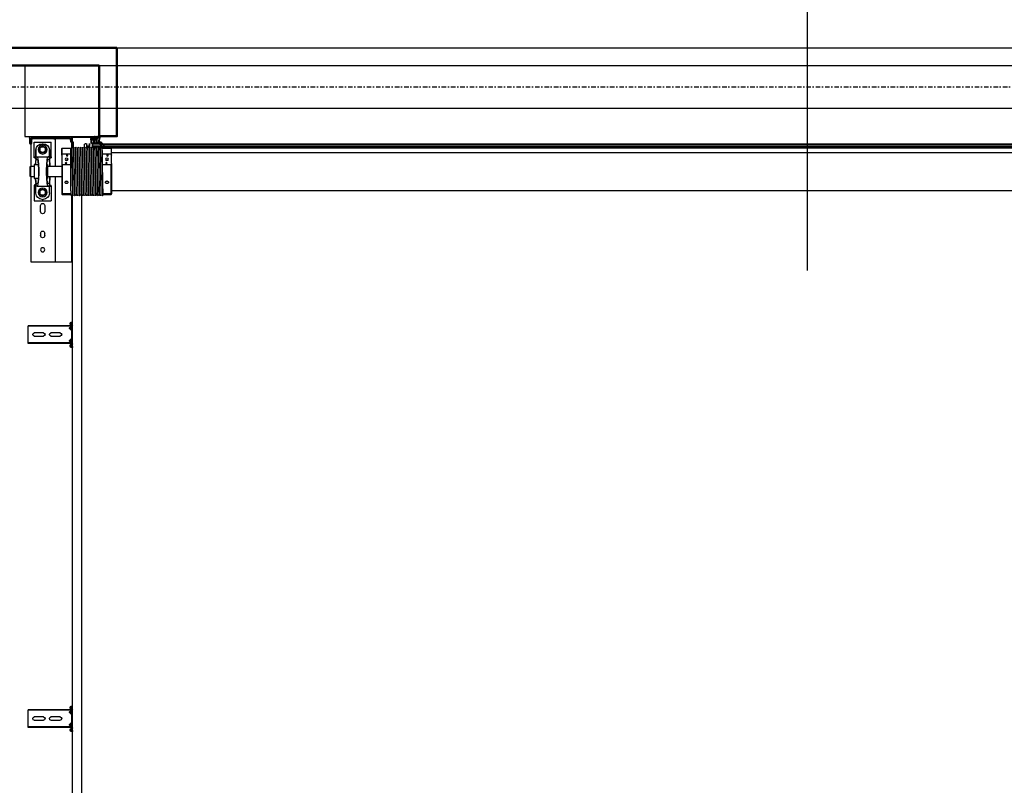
# Model space of a CAD drawing. Header units: centimetres. Extents: x 0 to 55409, y -2708 to 14680.
# Tile 161 of 215: x 50100 to 50378, y 5573 to 5790. Entities that reach past the tile are written whole.
import ezdxf

# ---------------------------------------------------------------- set-up
doc = ezdxf.new("R2010")
doc.units = ezdxf.units.CM
doc.header["$LTSCALE"] = 0.01
doc.linetypes.add('DASHDOT2', pattern=[12.7, 6.35, -3.175, 0, -3.175])
for name, color, linetype in [('A-Grid', 191, 'DASHDOT2'), ('A-konstrukcja', 7, 'Continuous'), ('CKDRZWI_OS', 1, 'Continuous'), ('CKOPIS_WIDOK', 3, 'Continuous'), ('CKWYMIAR', 3, 'Continuous')]:
    doc.layers.add(name, color=color, linetype=linetype)
doc.layers.add('CKPOM_POWIERZ', color=1, linetype='Continuous', plot=False)
doc.layers.add('CKSCIANY_PRZEKR', color=6, linetype='Continuous', lineweight=50)
doc.styles.get("Standard").update_dxf_attribs({"font": 'ic-simplex.shx', "width": 0.8})
doc.dimstyles.new('Kopia2 CADKON cm', dxfattribs={"dimscale": 5, "dimtxt": 3, "dimasz": 2.5, "dimexe": 1.8, "dimexo": 5, "dimgap": 0.6, "dimtad": 1, "dimrnd": 0.5, "dimtxsty": 'Standard', "dimblk1": 'OBLIQUE', "dimblk2": 'OBLIQUE', "dimsah": 1, "dimcen": 2.5, "dimadec": 1, "dimazin": 2, "dimtfac": 1, "dimtix": 1, "dimtmove": 2, "dimatfit": 3, "dimldrblk": 'OPEN30', "dimfxl": 2, "dimfxlon": 1, "dimtfill": 1, "dimtolj": 1, "dimarcsym": 0})

# ---------------------------------------------------------------- blocks, each defined once
blk = doc.blocks.new('A$7E8814A102C37C')
at = {"layer": 'A-Grid', "ltscale": 20}
blk.add_line((-367, -417), (3350, -417), dxfattribs=at)
at = {"layer": 'CKOPIS_WIDOK'}
for points in [[(-11, -406), (1511, -406), (1511, -1678), (-11, -1678)], [(-6, -411), (1506, -411), (1506, -1673), (-6, -1673)]]:
    blk.add_lwpolyline(points, close=True, dxfattribs=at)
blk = doc.blocks.new('A$7E8814B27261F1')
at = {"color": 7, "linetype": 'Continuous'}
for p, q in [((0, 4375), (0, 4585)), ((0, 4585), (200, 4585)), ((200, 4585), (200, 4567)), ((200, 4567), (200, 4457)), ((204, 4567), (204, 4457)), ((204, 4567), (205, 4566.5)), ((204, 4563), (207, 4563)), ((207, 4563), (204, 4563)), ((205, 4572), (215, 4572)), ((205, 4568), (215, 4568)), ((220, 4564.6), (205, 4564.6)), ((207, 4564.6), (207, 4563)), ((207, 4503), (207, 4563)), ((215, 4572), (220, 4572)), ((220, 4568), (215, 4568)), ((216.5, 4558.5), (216.5, 4510.5)), ((257.9, 4558.5), (216.5, 4558.5)), ((220, 4572), (220, 4568)), ((223, 4568), (220, 4571)), ((220, 4568), (220, 4564.6)), ((220, 4568), (223, 4568)), ((221.7, 4568), (284, 4568)), ((257.9, 4558.5), (257.9, 4553.5)), ((260.5, 4558.5), (257.9, 4558.5)), ((260.5, 4553.5), (260.5, 4558.5)), ((279, 4558.5), (319, 4558.5)), ((279, 4558.5), (279, 4546.8)), ((285.5, 4570), (284, 4568.5)), ((284, 4568.5), (314, 4568.5)), ((284, 4568.5), (284, 4558.5)), ((312.5, 4570), (285.5, 4570)), ((314, 4568.5), (312.5, 4570)), ((314, 4558.5), (314, 4568.5)), ((314, 4568), (554, 4568)), ((319, 4546.8), (319, 4558.5)), ((337.5, 4553.5), (337.5, 4558.5)), ((337.5, 4558.5), (340.1, 4558.5)), ((340.1, 4558.5), (381.5, 4558.5)), ((340.1, 4558.5), (340.1, 4553.5)), ((381.5, 4558.5), (381.5, 4510.5)), ((554, 4568), (554, 4563)), ((554, 4563), (554, 4503)), ((735.3, 4575), (734.2, 4575)), ((734.2, 4463.5), (734.2, 4575)), ((735.3, 4463.5), (735.3, 4575)), ((740.4, 4575), (735.3, 4575)), ((742.2, 4575), (740.4, 4575)), ((747.8, 4575), (742.2, 4575)), ((749.7, 4575), (747.8, 4575)), ((768.6, 4575), (749.7, 4575)), ((754.6, 4532), (754.6, 4558)), ((763.6, 4558), (763.6, 4532)), ((770.5, 4575), (768.6, 4575)), ((776.1, 4575), (770.5, 4575)), ((777.8, 4575), (776.1, 4575)), ((782.9, 4575), (777.8, 4575)), ((784.1, 4575), (782.9, 4575)), ((782.9, 4463.5), (782.9, 4575)), ((784.1, 4463.5), (784.1, 4575)), ((1819.4, 4575), (1818.3, 4575)), ((1818.3, 4463.5), (1818.3, 4575)), ((1819.4, 4463.5), (1819.4, 4575)), ((1824.5, 4575), (1819.4, 4575)), ((1826.2, 4575), (1824.5, 4575)), ((1831.8, 4575), (1826.2, 4575)), ((1833.7, 4575), (1831.8, 4575)), ((1852.7, 4575), (1833.7, 4575)), ((1838.7, 4532), (1838.7, 4558)), ((1847.7, 4558), (1847.7, 4532)), ((1854.6, 4575), (1852.7, 4575)), ((1860.2, 4575), (1854.6, 4575)), ((1861.9, 4575), (1860.2, 4575)), ((1867, 4575), (1861.9, 4575)), ((1868.2, 4575), (1867, 4575)), ((1867, 4463.5), (1867, 4575)), ((1868.2, 4463.5), (1868.2, 4575)), ((220.5, 4535.5), (220.5, 4533.5)), ((227.8, 4534.5), (230.1, 4538.5)), ((230.1, 4530.5), (227.8, 4534.5)), ((230.1, 4538.5), (232.4, 4542.5)), ((232.4, 4526.5), (230.1, 4530.5)), ((232.4, 4542.5), (237, 4542.5)), ((237, 4542.5), (241.6, 4542.5)), ((237.5, 4553.5), (257.9, 4553.5)), ((257.9, 4553.5), (238.5, 4553.5)), ((241.6, 4542.5), (243.9, 4538.5)), ((243.9, 4530.5), (241.6, 4526.5)), ((243.9, 4538.5), (246.2, 4534.5)), ((246.2, 4534.5), (243.9, 4530.5)), ((257.9, 4553.5), (257.9, 4550.4)), ((260.5, 4553.5), (257.9, 4553.5)), ((257.9, 4550.4), (257.9, 4518.6)), ((260.5, 4553.6), (268, 4553.6)), ((330, 4553.6), (337.5, 4553.6)), ((340.1, 4553.5), (337.5, 4553.5)), ((340.1, 4550.4), (340.1, 4553.5)), ((360.5, 4553.5), (340.1, 4553.5)), ((359.5, 4553.5), (340.1, 4553.5)), ((340.1, 4550.4), (340.1, 4518.6)), ((348.8, 4534.5), (351.1, 4538.5)), ((351.1, 4530.5), (348.8, 4534.5)), ((351.1, 4538.5), (353.4, 4542.5)), ((353.4, 4526.5), (351.1, 4530.5)), ((353.4, 4542.5), (358, 4542.5)), ((358, 4542.5), (362.6, 4542.5)), ((362.6, 4542.5), (364.9, 4538.5)), ((364.9, 4530.5), (362.6, 4526.5)), ((364.9, 4538.5), (367.2, 4534.5)), ((367.2, 4534.5), (364.9, 4530.5)), ((377.5, 4535.5), (377.5, 4533.5)), ((412, 4540.5), (395, 4540.5)), ((473, 4540.5), (480, 4540.5)), ((204, 4503), (207, 4503)), ((207, 4503), (204, 4503)), ((207, 4503), (207, 4498)), ((257.9, 4510.5), (216.5, 4510.5)), ((237, 4526.5), (232.4, 4526.5)), ((241.6, 4526.5), (237, 4526.5)), ((237.5, 4515.5), (257.9, 4515.5)), ((257.9, 4515.5), (238.5, 4515.5)), ((257.9, 4515.5), (257.9, 4518.6)), ((257.9, 4515.5), (257.9, 4510.5)), ((260.5, 4515.5), (257.9, 4515.5)), ((257.9, 4510.5), (260.5, 4510.5)), ((260.5, 4515.5), (260.5, 4510.5)), ((260.5, 4515.4), (268, 4515.4)), ((279, 4522.2), (279, 4520.4)), ((279, 4520.4), (319, 4520.4)), ((284, 4520.4), (284, 4480)), ((314, 4480), (314, 4520.4)), ((319, 4520.4), (319, 4522.2)), ((330, 4515.4), (337.5, 4515.4)), ((337.5, 4515.5), (337.5, 4510.5)), ((340.1, 4515.5), (337.5, 4515.5)), ((340.1, 4510.5), (337.5, 4510.5)), ((340.1, 4518.6), (340.1, 4515.5)), ((340.1, 4515.5), (340.1, 4510.5)), ((359.5, 4515.5), (340.1, 4515.5)), ((360.5, 4515.5), (340.1, 4515.5)), ((340.1, 4510.5), (381.5, 4510.5)), ((358, 4526.5), (353.4, 4526.5)), ((362.6, 4526.5), (358, 4526.5)), ((395, 4528.5), (412, 4528.5)), ((480, 4528.5), (473, 4528.5)), ((554, 4503), (554, 4498)), ((754.6, 4485), (754.6, 4511)), ((763.6, 4511), (763.6, 4485)), ((1838.7, 4485), (1838.7, 4511)), ((1847.7, 4511), (1847.7, 4485)), ((204, 4495), (207, 4498)), ((207, 4498), (204, 4495)), ((206, 4497), (207, 4497)), ((284, 4498), (207, 4498)), ((207, 4457), (207, 4497)), ((233.5, 4480), (232.7, 4479.3)), ((250, 4479.3), (232.7, 4479.3)), ((232.7, 4479.3), (232.7, 4469.8)), ((252.7, 4480), (233.5, 4480)), ((250, 4455), (250, 4479.3)), ((252.7, 4480), (276.2, 4480)), ((276.2, 4480), (362.3, 4480)), ((278.9, 4479.3), (278.9, 4455)), ((278.9, 4479.3), (362.1, 4479.3)), ((554, 4498), (314, 4498)), ((362.1, 4455), (362.1, 4479.3)), ((362.3, 4480), (363.6, 4480)), ((363.7, 4479.3), (363.7, 4455)), ((554, 4497), (554, 4498)), ((554, 4497), (554, 4457)), ((200, 4457), (200, 4449)), ((200, 4449), (200, 4400.3)), ((202, 4449), (202, 4400.3)), ((203, 4452), (203, 4452.4)), ((204, 4452), (203, 4452)), ((232.1, 4450), (203, 4450)), ((207, 4457), (204, 4457)), ((204, 4452), (204, 4452.1)), ((210, 4456), (205, 4456)), ((210, 4452), (205, 4452)), ((210, 4456), (215, 4456)), ((215, 4452), (210, 4452)), ((215, 4456), (215, 4452)), ((245, 4452), (215, 4452)), ((215.3, 4450), (215.3, 4448.5)), ((215.7, 4448.5), (215.3, 4448.5)), ((215.3, 4448.5), (215.8, 4448)), ((215.7, 4450), (215.7, 4448.5)), ((232.7, 4448.5), (215.7, 4448.5)), ((215.7, 4448.5), (216.2, 4448)), ((215.8, 4448), (216.2, 4448)), ((216.2, 4448), (232.2, 4448)), ((231, 4452.7), (231, 4452.3)), ((231, 4447.7), (231, 4447.3)), ((353.9, 4455), (232.5, 4455)), ((232.7, 4464.1), (232.7, 4455)), ((353.9, 4455), (367, 4455)), ((554, 4452), (365.8, 4452)), ((367, 4454.8), (367, 4455)), ((367, 4449.8), (367, 4450.2)), ((636.7, 4450), (367, 4450)), ((554, 4457), (554, 4452)), ((711.3, 4450), (636.7, 4450)), ((4186.6, 4450), (711.3, 4450)), ((724.2, 4453.9), (723.7, 4450.5)), ((725.7, 4450.3), (723.7, 4450.5)), ((726.1, 4453.6), (725.7, 4450.3)), ((726.4, 4450.3), (725.7, 4450.3)), ((726.9, 4453.6), (726.4, 4450.3)), ((729.3, 4456.5), (727.1, 4456.5)), ((729.3, 4454.5), (727.1, 4454.5)), ((730, 4456.5), (729.3, 4456.5)), ((730.4, 4452.6), (730.3, 4453.6)), ((732.4, 4452.9), (732.3, 4453.9)), ((733.1, 4452.9), (733, 4453.9)), ((749.7, 4452), (733.4, 4452)), ((785.7, 4450), (733.4, 4450)), ((734.2, 4453.4), (734.2, 4463.5)), ((735.3, 4452.5), (734.2, 4453.4)), ((735.3, 4452.5), (735.3, 4463.5)), ((740.4, 4458.3), (735.3, 4452.5)), ((745.9, 4454), (737.9, 4454)), ((737.9, 4454), (737.9, 4452)), ((747.8, 4452.8), (742.2, 4458.4)), ((746.3, 4454), (745.9, 4454)), ((745.9, 4452), (745.9, 4454)), ((746.3, 4452), (746.3, 4454)), ((752, 4452), (749.7, 4452)), ((766.3, 4452), (752, 4452)), ((768.6, 4452), (766.3, 4452)), ((785.7, 4452), (768.6, 4452)), ((776.1, 4458.4), (770.5, 4452.8)), ((781.4, 4454), (773.4, 4454)), ((773.4, 4454), (773.4, 4452)), ((782.9, 4452.5), (777.8, 4458.3)), ((781.6, 4454), (781.4, 4454)), ((781.4, 4452), (781.4, 4454)), ((781.8, 4452), (781.8, 4453.8)), ((782.9, 4452.5), (782.9, 4463.5)), ((784.1, 4453.4), (782.9, 4452.5)), ((784.1, 4453.4), (784.1, 4463.5)), ((786.4, 4450), (785.7, 4450)), ((786.8, 4453.9), (786.6, 4452.9)), ((788.7, 4453.6), (788.6, 4452.6)), ((789.5, 4453.6), (789.3, 4452.6)), ((791.9, 4456.5), (789.7, 4456.5)), ((791.9, 4454.5), (789.7, 4454.5)), ((792.6, 4456.5), (791.9, 4456.5)), ((793.3, 4450.3), (792.9, 4453.6)), ((793.3, 4450.3), (795.3, 4450.5)), ((794.1, 4450.3), (793.3, 4450.3)), ((794.1, 4450.3), (796, 4450.5)), ((795.3, 4450.5), (794.9, 4453.9)), ((796, 4450.5), (795.3, 4450.5)), ((796, 4450.5), (795.6, 4453.9)), ((1808.2, 4453.9), (1807.8, 4450.5)), ((1809.8, 4450.3), (1807.8, 4450.5)), ((1810.2, 4453.6), (1809.8, 4450.3)), ((1810.5, 4450.3), (1809.8, 4450.3)), ((1810.9, 4453.6), (1810.5, 4450.3)), ((1813.4, 4456.5), (1811.2, 4456.5)), ((1813.4, 4454.5), (1811.2, 4454.5)), ((1814.1, 4456.5), (1813.4, 4456.5)), ((1814.5, 4452.6), (1814.4, 4453.6)), ((1816.5, 4452.9), (1816.4, 4453.9)), ((1817.2, 4452.9), (1817.1, 4453.9)), ((1833.7, 4452), (1817.5, 4452)), ((1869.7, 4450), (1817.5, 4450)), ((1818.3, 4453.4), (1818.3, 4463.5)), ((1819.4, 4452.5), (1818.3, 4453.4)), ((1819.4, 4452.5), (1819.4, 4463.5)), ((1824.5, 4458.3), (1819.4, 4452.5)), ((1829.9, 4454), (1821.9, 4454)), ((1821.9, 4454), (1821.9, 4452)), ((1831.8, 4452.8), (1826.2, 4458.4)), ((1830.4, 4454), (1829.9, 4454)), ((1829.9, 4452), (1829.9, 4454)), ((1830.4, 4452), (1830.4, 4454)), ((1836.1, 4452), (1833.7, 4452)), ((1850.4, 4452), (1836.1, 4452)), ((1852.7, 4452), (1850.4, 4452)), ((1869.7, 4452), (1852.7, 4452)), ((1860.2, 4458.4), (1854.6, 4452.8)), ((1865.4, 4454), (1857.4, 4454)), ((1857.4, 4454), (1857.4, 4452)), ((1867, 4452.5), (1861.9, 4458.3)), ((1865.7, 4454), (1865.4, 4454)), ((1865.4, 4452), (1865.4, 4454)), ((1865.9, 4452), (1865.9, 4453.8)), ((1867, 4452.5), (1867, 4463.5)), ((1868.2, 4453.4), (1867, 4452.5)), ((1868.2, 4453.4), (1868.2, 4463.5)), ((1870.4, 4450), (1869.7, 4450)), ((1870.8, 4453.9), (1870.7, 4452.9)), ((1872.8, 4453.6), (1872.7, 4452.6)), ((1873.5, 4453.6), (1873.4, 4452.6)), ((1876, 4456.5), (1873.8, 4456.5)), ((1876, 4454.5), (1873.8, 4454.5)), ((1876.7, 4456.5), (1876, 4456.5)), ((1877.4, 4450.3), (1877, 4453.6)), ((1877.4, 4450.3), (1879.4, 4450.5)), ((1878.1, 4450.3), (1877.4, 4450.3)), ((1878.1, 4450.3), (1880.1, 4450.5)), ((1879.4, 4450.5), (1879, 4453.9)), ((1880.1, 4450.5), (1879.4, 4450.5)), ((1880.1, 4450.5), (1879.7, 4453.9)), ((231, 4442.7), (231, 4442.3)), ((231, 4437.7), (231, 4437.3)), ((231, 4432.7), (231, 4432.3)), ((231, 4427.7), (231, 4427.3)), ((231, 4422.7), (231, 4422.3)), ((353, 4424.5), (636.7, 4424.5)), ((367, 4444.8), (367, 4445.2)), ((367, 4439.8), (367, 4440.2)), ((367, 4434.8), (367, 4435.2)), ((367, 4429.8), (367, 4430.2)), ((367, 4424.8), (367, 4425.2)), ((367, 4419.8), (367, 4420.2)), ((636.7, 4424.5), (711.3, 4424.5)), ((711.3, 4424.5), (4186.6, 4424.5)), ((200, 4400.3), (200, 4388.6)), ((200.2, 4392.2), (200.1, 4391.6)), ((200.1, 4391.6), (201, 4392.2)), ((201.2, 4393.2), (200.2, 4392.2)), ((201, 4392.2), (200.5, 4389.3)), ((200.9, 4398.2), (201.7, 4397.4)), ((201.5, 4394.7), (201.2, 4393.2)), ((202, 4396.7), (202, 4385.3)), ((202.3, 4399.6), (203.1, 4398.8)), ((204, 4396.7), (204, 4385.3)), ((206.6, 4385.3), (206.6, 4395.3)), ((208.6, 4395.3), (206.6, 4395.3)), ((208.6, 4385.3), (208.6, 4395.3)), ((208.7, 4396.1), (208.7, 4383.3)), ((217.5, 4397.8), (210.2, 4397.8)), ((210.2, 4391.1), (210.2, 4395.3)), ((211.2, 4396.3), (217, 4396.3)), ((218, 4395.3), (218, 4391.1)), ((219.5, 4377.4), (219.5, 4395.8)), ((221, 4412), (221, 4410.8)), ((221, 4402.2), (221, 4402)), ((221.1, 4374.5), (221.1, 4392.7)), ((221.1, 4374.5), (221.1, 4392.7)), ((221.1, 4374.5), (221.1, 4392.7)), ((221.2, 4374.5), (221.2, 4392.7)), ((221.2, 4374.5), (221.2, 4392.7)), ((226, 4408.9), (221.8, 4409.8)), ((221.8, 4403.2), (226, 4404.1)), ((221.8, 4403.2), (229.8, 4403.2)), ((230, 4401), (222, 4401)), ((222.4, 4410), (222.1, 4410)), ((222.2, 4417), (222.4, 4417)), ((222.2, 4374.5), (222.2, 4392.7)), ((222.4, 4417), (231.3, 4417)), ((229.3, 4410), (222.4, 4410)), ((223, 4394.5), (226.2, 4394.5)), ((223, 4393.5), (226.2, 4393.5)), ((232.1, 4408.9), (226, 4408.9)), ((232.1, 4404.1), (226, 4404.1)), ((226.2, 4394.5), (227.2, 4394.5)), ((227.2, 4393.5), (226.2, 4393.5)), ((227.2, 4393.5), (227.2, 4394.5)), ((227.2, 4394.5), (227.6, 4394.5)), ((227.2, 4393.5), (227.2, 4393.5)), ((227.2, 4360.3), (227.2, 4393.5)), ((227.6, 4393.5), (227.2, 4393.5)), ((227.6, 4394.5), (230.3, 4394.5)), ((227.6, 4393.5), (228.5, 4393.5)), ((228.8, 4393.5), (228.5, 4393.5)), ((228.5, 4393.5), (228.5, 4359)), ((231.8, 4393.5), (228.8, 4393.5)), ((232.3, 4409.1), (229.3, 4410)), ((229.8, 4403.2), (232.2, 4403.9)), ((230.2, 4411), (233.5, 4409.9)), ((230.3, 4393.5), (230.3, 4394.5)), ((230.3, 4394.5), (231.9, 4394.5)), ((231.1, 4402.3), (230.7, 4402.2)), ((231, 4417.7), (231, 4417.3)), ((231, 4412.7), (231, 4412.3)), ((231, 4407.7), (231, 4407.3)), ((231, 4402.7), (231, 4402.3)), ((231, 4397.7), (231, 4397.3)), ((231, 4392.7), (231, 4392.3)), ((231.5, 4393.5), (232, 4393.5)), ((231.8, 4393.5), (231.8, 4393.3)), ((367, 4414.8), (367, 4415.2)), ((367, 4409.8), (367, 4410.2)), ((367, 4404.8), (367, 4405.2)), ((367, 4399.8), (367, 4400.2)), ((367, 4394.8), (367, 4395.2)), ((200, 4375), (0, 4375)), ((200.5, 4389.3), (199.7, 4388.1)), ((199.7, 4387.5), (200.5, 4388.3)), ((199.7, 4388.1), (199.7, 4387.5)), ((200.5, 4385.3), (199.7, 4384.1)), ((199.7, 4383.5), (200.5, 4384.3)), ((199.7, 4384.1), (199.7, 4383.5)), ((200.5, 4381.3), (199.7, 4380.1)), ((199.7, 4379.5), (200.5, 4380.3)), ((199.7, 4380.1), (199.7, 4379.5)), ((200, 4387.8), (200, 4384.6)), ((200, 4383.8), (200, 4380.6)), ((200, 4379.8), (200, 4375)), ((200.5, 4388.3), (200.5, 4385.3)), ((200.5, 4384.3), (200.5, 4381.3)), ((200.5, 4380.3), (200.5, 4375.3)), ((202, 4380.3), (202, 4385.3)), ((202, 4376.1), (202, 4375.8)), ((208.5, 4380.5), (202.8, 4377.5)), ((203, 4373.3), (216.2, 4376.1)), ((203.2, 4374.8), (217, 4377.8)), ((207.8, 4381.8), (203.4, 4379.5)), ((217, 4380.8), (209.7, 4380.8)), ((210.2, 4383.3), (210.2, 4387.6)), ((217, 4390.1), (211.2, 4390.1)), ((211.2, 4388.6), (217, 4388.6)), ((217, 4382.3), (211.2, 4382.3)), ((216.7, 4375.5), (215.3, 4371.9)), ((215.8, 4369.7), (230.9, 4355.2)), ((217, 4371.4), (217.9, 4373.2)), ((231.5, 4356), (217.2, 4370.3)), ((218, 4387.6), (218, 4383.3)), ((218, 4379), (218, 4379.8)), ((218.1, 4373.3), (222.2, 4371.5)), ((218.7, 4374.9), (219.2, 4376.1)), ((222.6, 4372.4), (218.7, 4374.6)), ((221.1, 4374.5), (221.1, 4374.5)), ((221.1, 4374.5), (221.1, 4374.5)), ((221.2, 4374.5), (221.1, 4374.5)), ((221.2, 4374.5), (221.2, 4374.5)), ((222.2, 4374.5), (221.2, 4374.5)), ((222.1, 4372.7), (222.1, 4374.5)), ((222.1, 4374.5), (222.1, 4372.7)), ((222.1, 4372.7), (222.1, 4374.5)), ((222.1, 4365.4), (222.1, 4371.5)), ((222.1, 4371.5), (222.1, 4365.4)), ((222.1, 4365.4), (222.1, 4371.5)), ((222.1, 386.3), (222.1, 4363.7)), ((222.1, 4363.7), (222.1, 386.3)), ((222.1, 386.3), (222.1, 4363.7)), ((222.2, 4372.6), (222.2, 4374.5)), ((222.2, 4372.6), (222.2, 4374.5)), ((222.2, 4365.3), (222.2, 4371.5)), ((222.2, 4365.3), (222.2, 4371.5)), ((222.2, 386.4), (222.2, 4363.6)), ((222.2, 386.4), (222.2, 4363.6)), ((224.1, 4370), (225.4, 4368.3)), ((225.9, 4368.7), (224.5, 4370.7)), ((231, 4387.7), (231, 4387.3)), ((231, 4382.7), (231, 4382.3)), ((231, 4377.7), (231, 4377.3)), ((231, 4372.7), (231, 4372.3)), ((231, 4367.7), (231, 4367.3)), ((231.8, 4389.1), (231.8, 4383.3)), ((231.8, 4379.1), (231.8, 4378.3)), ((231.8, 4374.1), (231.8, 4373.3)), ((231.8, 4369.1), (231.8, 4368.3)), ((231.8, 4366.8), (231.8, 374.1)), ((232.4, 4365.8), (232.4, 385)), ((232.7, 4365), (232.7, 4355.8)), ((250, 4340.8), (250, 4365)), ((278.9, 4365), (278.9, 4340.8)), ((354.8, 4365), (367, 4365)), ((362.1, 4340.8), (362.1, 4365)), ((363.7, 4365), (363.7, 4340.8)), ((367, 4389.8), (367, 4390.2)), ((367, 4384.8), (367, 4385.2)), ((367, 4379.8), (367, 4380.2)), ((367, 4374.8), (367, 4375.2)), ((367, 4369.8), (367, 4370.2)), ((367, 4365), (367, 4365.2)), ((227.2, 391.2), (227.2, 4358.8)), ((228.5, 4357.6), (228.5, 392.4)), ((232.7, 4350.1), (232.7, 4340.8)), ((232.7, 4340.8), (250, 4340.8)), ((232.7, 4340.8), (233.5, 4340)), ((252.7, 4340), (233.5, 4340)), ((245, 4340), (245, 410)), ((276.2, 4340), (252.7, 4340)), ((276.2, 4340), (362.3, 4340)), ((362.1, 4340.8), (278.9, 4340.8)), ((353, 410), (353, 4340)), ((363.6, 4340), (362.3, 4340))]:
    blk.add_line(p, q, dxfattribs=at)
for centre, radius in [((237, 4534.5), 12.5), ((358, 4534.5), 12.5), ((520, 4534.5), 6)]:
    blk.add_circle(centre, radius, dxfattribs=at)
for centre, radius, start, end in [((205, 4567), 5, 90, 180), ((205, 4567), 1, 90, 180), ((759.1, 4558), 4.5, 0, 180), ((1843.2, 4558), 4.5, 0, 180), ((238.5, 4535.5), 18, 93.1972, 180), ((238.5, 4533.5), 18, 180, 266.8028), ((237, 4534.5), 8, 150, 210), ((237, 4534.5), 8, 90, 150), ((237, 4534.5), 8, 210, 270), ((237, 4534.5), 8, 30, 90), ((237, 4534.5), 8, 270, 330), ((238.5, 4535.5), 18, 90, 93.1972), ((237, 4534.5), 8, 330, 30), ((358, 4534.5), 8, 150, 210), ((358, 4534.5), 8, 90, 150), ((358, 4534.5), 8, 210, 270), ((358, 4534.5), 8, 30, 90), ((358, 4534.5), 8, 270, 330), ((359.5, 4535.5), 18, 86.8028, 90), ((359.5, 4535.5), 18, 0, 86.8028), ((359.5, 4533.5), 18, 273.1972, 0), ((358, 4534.5), 8, 330, 30), ((395, 4534.5), 6, 90, 270), ((412, 4534.5), 6, 270, 90), ((473, 4534.5), 6, 90, 270), ((480, 4534.5), 6, 270, 90), ((759.1, 4532), 4.5, 180, 0), ((1843.2, 4532), 4.5, 180, 0), ((238.5, 4533.5), 18, 266.8028, 270), ((359.5, 4533.5), 18, 270, 273.1972), ((759.1, 4511), 4.5, 0, 180), ((1843.2, 4511), 4.5, 0, 180), ((266.3, 4426.3), 55.3, 104.2053, 107.0848), ((262.6, 4426.3), 55.3, 72.9152, 75.7947), ((382.5, 4475.6), 20.7, 167.7246, 169.8445), ((343.4, 4475.6), 20.7, 10.1555, 12.2754), ((759.1, 4485), 4.5, 180, 0), ((1843.2, 4485), 4.5, 180, 0), ((205, 4457), 5, 180, 270), ((203, 4449), 3, 90, 180), ((203, 4449), 1, 90, 180), ((205, 4457), 1, 180, 270), ((230, 4449.9), 2.39, 270.2737, 342.8551), ((1137, 50069.1), 45625.4, 268.86217, 269.03289), ((1007.4, 42977), 38532.5, 268.8455, 269.04765), ((1137, 50064.1), 45625.4, 268.86217, 269.03289), ((1007.4, 42972), 38532.5, 268.8455, 269.04765), ((391, 6390.4), 1935.7, 268.9006, 269.2866), ((-408.8, 42981.4), 38534.5, 271.15341, 271.15352), ((-408.8, 42976.4), 38534.5, 271.15341, 271.15352), ((741.3, 4457.5), 1.2, 45, 139), ((749.7, 4454.7), 2.7, 225, 270), ((768.6, 4454.7), 2.7, 270, 315), ((776.9, 4457.5), 1.2, 41, 135), ((1825.4, 4457.5), 1.2, 45, 139), ((1833.7, 4454.7), 2.7, 225, 270), ((1852.7, 4454.7), 2.7, 270, 315), ((1861, 4457.5), 1.2, 41, 135), ((230, 4444.9), 2.39, 270.2737, 342.8551), ((230, 4439.9), 2.39, 270.2737, 342.8551), ((230, 4434.9), 2.39, 270.2737, 342.8551), ((230, 4429.9), 2.39, 270.2737, 342.8551), ((230, 4424.9), 2.39, 270.2737, 342.8551), ((230, 4419.9), 2.39, 270.2737, 342.8551), ((1137, 50059.1), 45625.4, 268.86217, 269.03289), ((1007.4, 42967), 38532.5, 268.8455, 269.04765), ((1137, 50054.1), 45625.4, 268.86217, 269.03289), ((1007.4, 42962), 38532.5, 268.8455, 269.04765), ((1137, 50049.1), 45625.4, 268.86217, 269.03289), ((1007.4, 42957), 38532.5, 268.8455, 269.04765), ((1137, 50044.1), 45625.4, 268.86217, 269.03289), ((1007.4, 42952), 38532.5, 268.8455, 269.04765), ((1137, 50039.1), 45625.4, 268.86217, 269.03289), ((1007.4, 42947), 38532.5, 268.8455, 269.04765), ((-408.8, 42971.4), 38534.5, 271.15341, 271.15352), ((-408.8, 42966.4), 38534.5, 271.15341, 271.15352), ((-408.8, 42961.4), 38534.5, 271.15341, 271.15352), ((-408.8, 42956.4), 38534.5, 271.15341, 271.15352), ((-408.8, 42951.4), 38534.5, 271.15341, 271.15352), ((-408.8, 42946.4), 38534.5, 271.15341, 271.15352), ((203, 4400.3), 3, 180, 225), ((202.2, 4394.6), 0.749, 104.88, 170), ((201, 4396.7), 1, 0, 45), ((203, 4400.3), 1, 180, 225), ((201, 4396.7), 3, 0, 45), ((207.6, 4396.1), 2.6, 51.3053, 156.0835), ((205.9, 4396.8), 0.75, 156.0835, 336.0835), ((207.6, 4396.1), 1.1, 0, 156.0835), ((210.2, 4399.3), 1.5, 231.3053, 270), ((211.2, 4395.3), 1, 90, 180), ((211.2, 4391.1), 1, 180, 270), ((217, 4395.3), 1, 0, 90), ((217, 4391.1), 1, 270, 0), ((217.5, 4395.8), 2, 0, 90), ((222, 4410.8), 1, 180, 258.1351), ((222, 4402.2), 1, 101.8649, 180), ((222, 4402), 1, 180, 270), ((222.1, 4411), 1, 180.0163, 258.4234), ((222.9, 4392.7), 1.8, 90, 180), ((222.9, 4392.7), 1.8, 90, 180), ((222.9, 4392.7), 1.8, 90, 180), ((223, 4392.7), 1.8, 90, 180), ((223, 4392.7), 1.8, 90, 180), ((222.1, 4411), 1.02, 258.5649, 270.1313), ((223, 4392.7), 0.8, 90, 180), ((230, 4414.9), 2.39, 270.2737, 342.8551), ((230, 4409.9), 2.39, 270.2737, 342.8551), ((230, 4404.9), 2.39, 270.2737, 342.8551), ((230, 4399.9), 2.39, 270.2737, 342.8551), ((230, 4394.9), 2.39, 270.2737, 342.8551), ((1137, 50034.1), 45625.4, 268.86217, 269.03289), ((1007.4, 42942), 38532.5, 268.8455, 269.04765), ((1137, 50029.1), 45625.4, 268.86217, 269.03289), ((1007.4, 42937), 38532.5, 268.8455, 269.04765), ((1137, 50024.1), 45625.4, 268.86217, 269.03289), ((1007.4, 42932), 38532.5, 268.8455, 269.04765), ((1137, 50019.1), 45625.4, 268.86217, 269.03289), ((1007.4, 42927), 38532.5, 268.8455, 269.04765), ((1137, 50014.1), 45625.4, 268.86217, 269.03289), ((1007.4, 42922), 38532.5, 268.8455, 269.04765), ((1137, 50009.1), 45625.4, 268.86217, 269.03289), ((1007.4, 42917), 38532.5, 268.8455, 269.04765), ((-408.8, 42941.4), 38534.5, 271.15341, 271.15352), ((-408.8, 42936.4), 38534.5, 271.15341, 271.15352), ((-408.8, 42931.5), 38534.5, 271.15341, 271.15352), ((-408.8, 42926.5), 38534.5, 271.15341, 271.15352), ((-408.8, 42921.5), 38534.5, 271.15341, 271.15352), ((202.6, 4375.3), 2.08, 180, 282.1704), ((205.3, 4385.3), 3.3, 180, 0), ((202.9, 4380.3), 0.921, 180, 297.9392), ((203.5, 4376.1), 1.53, 117.9392, 180), ((203, 4375.8), 1.01, 180, 282.1797), ((205.3, 4385.3), 1.3, 180, 0), ((207, 4383.3), 1.66, 297.9392, 0), ((209.7, 4378.3), 2.52, 90, 117.9392), ((211.2, 4387.6), 1, 90, 180), ((211.2, 4383.3), 1, 180, 270), ((217.2, 4371.2), 2, 159.5499, 226.1452), ((216.3, 4375.7), 0.441, 339.5499, 102.1704), ((217.9, 4371), 1, 155, 225), ((217, 4387.6), 1, 0, 90), ((217, 4383.3), 1, 270, 0), ((217, 4379.8), 1, 0, 90), ((216.7, 4379), 1.27, 282.1797, 0), ((218, 4373.1), 0.2, 66, 155), ((218.8, 4374.8), 0.2, 155, 240), ((216.5, 4377.4), 3, 335, 0), ((220.1, 4366.9), 5, 38.3186, 66), ((219.6, 4367.2), 6, 35, 60), ((225.6, 4368.5), 0.301, 218.3186, 31.6814), ((230, 4389.9), 2.39, 270.2737, 342.8551), ((230, 4384.9), 2.39, 270.2737, 342.8551), ((230, 4379.9), 2.39, 270.2737, 342.8551), ((230, 4374.9), 2.39, 270.2737, 342.8551), ((230, 4369.9), 2.39, 270.2737, 342.8551), ((1137, 50004.1), 45625.4, 268.86217, 269.03289), ((1007.4, 42912), 38532.5, 268.8455, 269.04765), ((1137, 49999.1), 45625.4, 268.86217, 269.03289), ((1007.4, 42907), 38532.5, 268.8455, 269.04765), ((1137, 49994.1), 45625.4, 268.86217, 269.03289), ((1007.4, 42902), 38532.5, 268.8455, 269.04765), ((1137, 49989.1), 45625.4, 268.86217, 269.03289), ((1007.4, 42897), 38532.5, 268.8455, 269.04765), ((1137, 49984.1), 45625.4, 268.86217, 269.03289), ((1010.7, 42859.1), 38499.7, 268.83952, 269.02372), ((-408.8, 42916.5), 38534.5, 271.15341, 271.15352), ((-408.8, 42911.5), 38534.5, 271.15341, 271.15352), ((-408.8, 42906.5), 38534.5, 271.15341, 271.15352), ((-408.8, 42901.5), 38534.5, 271.15341, 271.15352), ((-408.8, 42896.5), 38534.5, 271.15341, 271.15352), ((231.1, 4355.7), 0.5, 240.5251, 45), ((266.3, 4393.7), 55.3, 252.9152, 255.7947), ((262.6, 4393.7), 55.3, 284.2053, 287.0848), ((382.5, 4344.4), 20.7, 190.1555, 192.2754), ((343.4, 4344.4), 20.7, 347.7246, 349.8445)]:
    blk.add_arc(centre, radius, start, end, dxfattribs=at)
for centre, major_axis, ratio, start_param, end_param in [((299, 4550.4), (-41.1, 0), 0.118535, 0, 3.141593), ((299, 4550.4), (-36.1, 0), 0.118535, 5.29957, 6.283185), ((299, 4550.4), (-36.1, 0), 0.118535, 0, 4.125208), ((299, 4550.4), (-41.1, 0), 0.118535, 5.220603, 5.56644), ((299, 4550.4), (-41.1, 0), 0.118535, 3.858338, 4.204175), ((299, 4518.6), (-41.1, 0), 0.118535, 3.141593, 6.283185), ((299, 4518.6), (-36.1, 0), 0.118535, 1.999302, 6.283185), ((299, 4518.6), (-36.1, 0), 0.118535, 0, 1.14229), ((299, 4518.6), (-41.1, 0), 0.118535, 0.716745, 1.197203), ((299, 4518.6), (-41.1, 0), 0.118535, 1.94439, 2.424847), ((727.1, 4453.5), (0, 3), 0.999962, 0, 1.448623), ((727.1, 4453.5), (0, 1), 0.999962, 0, 1.448623), ((727.9, 4453.5), (0, 1), 0.999962, 0, 1.448623), ((729.3, 4453.5), (0, -3), 0.999962, 1.692969, 3.141593), ((729.3, 4453.5), (0, -1), 0.999962, 1.692969, 3.141593), ((730, 4453.5), (0, -3), 0.999962, 1.692969, 3.141593), ((733.4, 4453), (0, -3), 0.999962, 4.834562, 6.283185), ((733.4, 4453), (0, -1), 0.999962, 4.834562, 6.283185), ((734.1, 4453), (0, -1), 0.999962, 4.834562, 6.283185), ((785.7, 4453), (0, 1), 0.999962, 3.141593, 4.590216), ((785.7, 4453), (0, 3), 0.999962, 3.141593, 4.590216), ((786.4, 4453), (0, 3), 0.999962, 3.141593, 4.590216), ((789.7, 4453.5), (0, 3), 0.999962, 0, 1.448623), ((789.7, 4453.5), (0, 1), 0.999962, 0, 1.448623), ((790.5, 4453.5), (0, 1), 0.999962, 0, 1.448623), ((791.9, 4453.5), (0, -3), 0.999962, 1.692969, 3.141593), ((791.9, 4453.5), (0, -1), 0.999962, 1.692969, 3.141593), ((792.6, 4453.5), (0, -3), 0.999962, 1.692969, 3.141593), ((1811.2, 4453.5), (0, 3), 0.999962, 0, 1.448623), ((1811.2, 4453.5), (0, 1), 0.999962, 0, 1.448623), ((1811.9, 4453.5), (0, 1), 0.999962, 0, 1.448623), ((1813.4, 4453.5), (0, -3), 0.999962, 1.692969, 3.141593), ((1813.4, 4453.5), (0, -1), 0.999962, 1.692969, 3.141593), ((1814.1, 4453.5), (0, -3), 0.999962, 1.692969, 3.141593), ((1817.5, 4453), (0, -3), 0.999962, 4.834562, 6.283185), ((1817.5, 4453), (0, -1), 0.999962, 4.834562, 6.283185), ((1818.2, 4453), (0, -1), 0.999962, 4.834562, 6.283185), ((1869.7, 4453), (0, 1), 0.999962, 3.141593, 4.590216), ((1869.7, 4453), (0, 3), 0.999962, 3.141593, 4.590216), ((1870.4, 4453), (0, 3), 0.999962, 3.141593, 4.590216), ((1873.8, 4453.5), (0, 3), 0.999962, 0, 1.448623), ((1873.8, 4453.5), (0, 1), 0.999962, 0, 1.448623), ((1874.5, 4453.5), (0, 1), 0.999962, 0, 1.448623), ((1876, 4453.5), (0, -3), 0.999962, 1.692969, 3.141593), ((1876, 4453.5), (0, -1), 0.999962, 1.692969, 3.141593), ((1876.7, 4453.5), (0, -3), 0.999962, 1.692969, 3.141593), ((221, 4433), (0, 21), 0.011029, 3.141593, 3.592619), ((221.2, 4397), (0, 19), 0.011029, 0, 0.451027), ((225.5, 4406.5), (0, -2.5), 0.999939, 0.207082, 2.934511), ((230, 4402.2), (-0.309, 0.951), 0.758341, 4.470902, 6.084162), ((230.1, 4365), (0, -2.5), 0.998907, 1.564072, 2.731226)]:
    blk.add_ellipse(centre, major_axis=major_axis, ratio=ratio, start_param=start_param, end_param=end_param, dxfattribs=at)
for centre, major_axis, ratio in [((253.5, 4465.5), (0, 2.1), 0.841709), ((264.4, 4467), (0, 4.25), 0.841709), ((275.4, 4468.5), (0, 2.1), 0.841709), ((362.3, 4465.5), (0, -2.1), 0.04674), ((362.9, 4467), (0, 4.25), 0.04674), ((363.5, 4468.5), (0, -2.1), 0.04674), ((253.5, 4351.5), (0, -2.1), 0.841709), ((264.4, 4353), (0, 4.25), 0.841709), ((275.4, 4354.5), (0, -2.1), 0.841709), ((362.3, 4351.5), (0, -2.1), 0.04674), ((362.9, 4353), (0, 4.25), 0.04674), ((363.5, 4354.5), (0, -2.1), 0.04674)]:
    blk.add_ellipse(centre, major_axis=major_axis, ratio=ratio, dxfattribs=at)
for points in [[(264.4, 4553.5), (263.1, 4554.1), (261.8, 4554.7), (260.5, 4555.3)], [(337.5, 4555.3), (336, 4554.6), (334.5, 4553.9), (333, 4553.3)], [(264.4, 4515.5), (263.1, 4514.9), (261.8, 4514.3), (260.5, 4513.7)], [(337.5, 4513.7), (336.1, 4514.3), (334.8, 4514.9), (333.4, 4515.6)], [(232.7, 4469.9), (232.7, 4469.1), (232.8, 4468.1), (232.8, 4467)], [(232.8, 4467), (232.8, 4465.9), (232.7, 4464.9), (232.7, 4464.1)], [(326.6, 4464.1), (327.2, 4464.9), (327.6, 4465.9), (327.6, 4467)], [(327.6, 4467), (327.6, 4468.1), (327.3, 4469.1), (326.7, 4469.9)], [(367, 4450.2), (367, 4450.2), (367, 4450.2), (366.9, 4450.2)], [(367, 4445.2), (367, 4445.2), (367, 4445.2), (366.9, 4445.2)], [(367, 4440.2), (367, 4440.2), (367, 4440.2), (366.9, 4440.2)], [(367, 4435.2), (367, 4435.2), (367, 4435.2), (366.9, 4435.2)], [(367, 4430.2), (367, 4430.2), (367, 4430.2), (366.9, 4430.2)], [(367, 4425.2), (367, 4425.2), (367, 4425.2), (366.9, 4425.2)], [(367, 4420.2), (367, 4420.2), (367, 4420.2), (366.9, 4420.2)], [(367, 4415.2), (367, 4415.2), (367, 4415.2), (366.9, 4415.2)], [(367, 4410.2), (367, 4410.2), (367, 4410.2), (366.9, 4410.2)], [(367, 4405.2), (367, 4405.2), (367, 4405.2), (366.9, 4405.2)], [(367, 4400.2), (367, 4400.2), (367, 4400.2), (366.9, 4400.2)], [(367, 4395.2), (367, 4395.2), (367, 4395.2), (366.9, 4395.2)], [(367, 4390.2), (367, 4390.2), (367, 4390.2), (366.9, 4390.2)], [(367, 4385.2), (367, 4385.2), (367, 4385.2), (366.9, 4385.2)], [(367, 4380.2), (367, 4380.2), (367, 4380.2), (366.9, 4380.2)], [(367, 4375.2), (367, 4375.2), (367, 4375.2), (366.9, 4375.2)], [(367, 4370.2), (367, 4370.2), (367, 4370.2), (366.9, 4370.2)], [(367, 4365.2), (367, 4365.2), (367, 4365.2), (366.9, 4365.2)], [(232.7, 4355.9), (232.7, 4355.1), (232.8, 4354.1), (232.8, 4353)], [(232.8, 4353), (232.8, 4351.9), (232.7, 4350.9), (232.7, 4350.1)], [(326.6, 4350.1), (327.2, 4350.9), (327.6, 4351.9), (327.6, 4353)], [(327.6, 4353), (327.6, 4354.1), (327.3, 4355.1), (326.7, 4355.9)]]:
    blk.add_open_spline(points, degree=3, dxfattribs=at)
for points, knots in [([(267.1, 4469.8), (266.5, 4469), (266.2, 4468), (266.2, 4466), (266.5, 4465), (267.1, 4464.2)], [0.384709, 0.384709, 0.384709, 0.384709, 0.5, 0.5, 0.6138838, 0.6138838, 0.6138838, 0.6138838]), ([(333.1, 4467), (333.1, 4465.9), (332.7, 4464.8), (331.4, 4463.2), (330.4, 4462.8), (328.4, 4462.7), (327.4, 4463.2), (326, 4464.8), (325.6, 4465.9), (325.6, 4468.1), (326, 4469.2), (327.4, 4470.8), (328.4, 4471.2), (330.4, 4471.3), (331.4, 4470.8), (332.7, 4469.2), (333.1, 4468.1), (333.1, 4467)], [0, 0, 0, 0, 0.125, 0.125, 0.25, 0.25, 0.375, 0.375, 0.5, 0.5, 0.625, 0.625, 0.75, 0.75, 0.875, 0.875, 1, 1, 1, 1]), ([(367.9, 4450), (367.9, 4450), (367.9, 4450), (367.9, 4450), (367.8, 4450), (367.7, 4450), (367.4, 4450.1), (366.8, 4450.2), (366.2, 4450.7), (365.8, 4451.3), (365.7, 4451.6), (365.7, 4451.7)], [0.1861249, 0.1861249, 0.1861249, 0.1861249, 0.2261769, 0.4214762, 0.4724045, 0.5083702, 0.5480959, 0.6471273, 0.8033109, 0.9563027, 1, 1, 1, 1]), ([(367.9, 4445), (367.9, 4445), (367.9, 4445), (367.9, 4445), (367.8, 4445), (367.7, 4445), (367.4, 4445.1), (366.8, 4445.2), (366.2, 4445.7), (365.8, 4446.3), (365.7, 4446.6), (365.7, 4446.7)], [0.1861249, 0.1861249, 0.1861249, 0.1861249, 0.2261769, 0.4214762, 0.4724045, 0.5083702, 0.5480959, 0.6471273, 0.8033109, 0.9563027, 1, 1, 1, 1]), ([(367.9, 4440), (367.9, 4440), (367.9, 4440), (367.9, 4440), (367.8, 4440), (367.7, 4440), (367.4, 4440.1), (366.8, 4440.2), (366.2, 4440.7), (365.8, 4441.3), (365.7, 4441.6), (365.7, 4441.7)], [0.1861249, 0.1861249, 0.1861249, 0.1861249, 0.2261769, 0.4214762, 0.4724045, 0.5083702, 0.5480959, 0.6471273, 0.8033109, 0.9563027, 1, 1, 1, 1]), ([(367.9, 4435), (367.9, 4435), (367.9, 4435), (367.9, 4435), (367.8, 4435), (367.7, 4435), (367.4, 4435.1), (366.8, 4435.2), (366.2, 4435.7), (365.8, 4436.3), (365.7, 4436.6), (365.7, 4436.7)], [0.1861249, 0.1861249, 0.1861249, 0.1861249, 0.2261769, 0.4214762, 0.4724045, 0.5083702, 0.5480959, 0.6471273, 0.8033109, 0.9563027, 1, 1, 1, 1]), ([(367.9, 4430), (367.9, 4430), (367.9, 4430), (367.9, 4430), (367.8, 4430), (367.7, 4430), (367.4, 4430.1), (366.8, 4430.2), (366.2, 4430.7), (365.8, 4431.3), (365.7, 4431.6), (365.7, 4431.7)], [0.1861249, 0.1861249, 0.1861249, 0.1861249, 0.2261769, 0.4214762, 0.4724045, 0.5083702, 0.5480959, 0.6471273, 0.8033109, 0.9563027, 1, 1, 1, 1]), ([(367.9, 4425), (367.9, 4425), (367.9, 4425), (367.9, 4425), (367.8, 4425), (367.7, 4425), (367.4, 4425.1), (366.8, 4425.2), (366.2, 4425.7), (365.8, 4426.3), (365.7, 4426.6), (365.7, 4426.7)], [0.1861249, 0.1861249, 0.1861249, 0.1861249, 0.2261769, 0.4214762, 0.4724045, 0.5083702, 0.5480959, 0.6471273, 0.8033109, 0.9563027, 1, 1, 1, 1]), ([(367.9, 4420), (367.9, 4420), (367.9, 4420), (367.9, 4420), (367.8, 4420), (367.7, 4420), (367.4, 4420.1), (366.8, 4420.2), (366.2, 4420.7), (365.8, 4421.3), (365.7, 4421.6), (365.7, 4421.7)], [0.1861249, 0.1861249, 0.1861249, 0.1861249, 0.2261769, 0.4214762, 0.4724045, 0.5083702, 0.5480959, 0.6471273, 0.8033109, 0.9563027, 1, 1, 1, 1]), ([(229.3, 4410), (229.4, 4410), (229.5, 4410), (229.7, 4410.1), (229.8, 4410.2), (230, 4410.4), (230, 4410.5), (230.1, 4410.7), (230.2, 4410.9), (230.2, 4411)], [0, 0, 0, 0, 0.25, 0.25, 0.5, 0.5, 0.75, 0.75, 1, 1, 1, 1]), ([(367.9, 4415), (367.9, 4415), (367.9, 4415), (367.9, 4415), (367.8, 4415), (367.7, 4415), (367.4, 4415.1), (366.8, 4415.2), (366.2, 4415.7), (365.8, 4416.3), (365.7, 4416.6), (365.7, 4416.7)], [0.1861249, 0.1861249, 0.1861249, 0.1861249, 0.2261769, 0.4214762, 0.4724045, 0.5083702, 0.5480959, 0.6471273, 0.8033109, 0.9563027, 1, 1, 1, 1]), ([(367.9, 4410), (367.9, 4410), (367.9, 4410), (367.9, 4410), (367.8, 4410), (367.7, 4410), (367.4, 4410.1), (366.8, 4410.2), (366.2, 4410.7), (365.8, 4411.3), (365.7, 4411.6), (365.7, 4411.7)], [0.1861249, 0.1861249, 0.1861249, 0.1861249, 0.2261769, 0.4214762, 0.4724045, 0.5083702, 0.5480959, 0.6471273, 0.8033109, 0.9563027, 1, 1, 1, 1]), ([(367.9, 4405), (367.9, 4405), (367.9, 4405), (367.9, 4405), (367.8, 4405), (367.7, 4405), (367.4, 4405.1), (366.8, 4405.2), (366.2, 4405.7), (365.8, 4406.3), (365.7, 4406.6), (365.7, 4406.7)], [0.1861249, 0.1861249, 0.1861249, 0.1861249, 0.2261769, 0.4214762, 0.4724045, 0.5083702, 0.5480959, 0.6471273, 0.8033109, 0.9563027, 1, 1, 1, 1]), ([(367.9, 4400), (367.9, 4400), (367.9, 4400), (367.9, 4400), (367.8, 4400), (367.7, 4400), (367.4, 4400.1), (366.8, 4400.2), (366.2, 4400.7), (365.8, 4401.3), (365.7, 4401.6), (365.7, 4401.7)], [0.1861249, 0.1861249, 0.1861249, 0.1861249, 0.2261769, 0.4214762, 0.4724045, 0.5083702, 0.5480959, 0.6471273, 0.8033109, 0.9563027, 1, 1, 1, 1]), ([(367.9, 4395), (367.9, 4395), (367.9, 4395), (367.9, 4395), (367.8, 4395), (367.7, 4395), (367.4, 4395.1), (366.8, 4395.2), (366.2, 4395.7), (365.8, 4396.3), (365.7, 4396.6), (365.7, 4396.7)], [0.1861249, 0.1861249, 0.1861249, 0.1861249, 0.2261769, 0.4214762, 0.4724045, 0.5083702, 0.5480959, 0.6471273, 0.8033109, 0.9563027, 1, 1, 1, 1]), ([(367.9, 4390), (367.9, 4390), (367.9, 4390), (367.9, 4390), (367.8, 4390), (367.7, 4390), (367.4, 4390.1), (366.8, 4390.3), (366.2, 4390.7), (365.8, 4391.3), (365.7, 4391.6), (365.7, 4391.7)], [0.1861249, 0.1861249, 0.1861249, 0.1861249, 0.2261769, 0.4214762, 0.4724045, 0.5083702, 0.5480959, 0.6471273, 0.8033109, 0.9563027, 1, 1, 1, 1]), ([(367.9, 4385), (367.9, 4385), (367.9, 4385), (367.9, 4385), (367.8, 4385), (367.7, 4385), (367.4, 4385.1), (366.8, 4385.3), (366.2, 4385.7), (365.8, 4386.3), (365.7, 4386.6), (365.7, 4386.7)], [0.1861249, 0.1861249, 0.1861249, 0.1861249, 0.2261769, 0.4214762, 0.4724045, 0.5083702, 0.5480959, 0.6471273, 0.8033109, 0.9563027, 1, 1, 1, 1]), ([(367.9, 4380), (367.9, 4380), (367.9, 4380), (367.9, 4380), (367.8, 4380), (367.7, 4380), (367.4, 4380.1), (366.8, 4380.3), (366.2, 4380.7), (365.8, 4381.3), (365.7, 4381.6), (365.7, 4381.7)], [0.1861249, 0.1861249, 0.1861249, 0.1861249, 0.2261769, 0.4214762, 0.4724045, 0.5083702, 0.5480959, 0.6471273, 0.8033109, 0.9563027, 1, 1, 1, 1]), ([(367.9, 4375), (367.9, 4375), (367.9, 4375), (367.9, 4375), (367.8, 4375), (367.7, 4375), (367.4, 4375.1), (366.8, 4375.3), (366.2, 4375.7), (365.8, 4376.3), (365.7, 4376.6), (365.7, 4376.7)], [0.1861249, 0.1861249, 0.1861249, 0.1861249, 0.2261769, 0.4214762, 0.4724045, 0.5083702, 0.5480959, 0.6471273, 0.8033109, 0.9563027, 1, 1, 1, 1]), ([(367.9, 4370), (367.9, 4370), (367.9, 4370), (367.9, 4370), (367.8, 4370), (367.7, 4370), (367.4, 4370.1), (366.8, 4370.3), (366.2, 4370.7), (365.8, 4371.3), (365.7, 4371.6), (365.7, 4371.7)], [0.1861249, 0.1861249, 0.1861249, 0.1861249, 0.2261769, 0.4214762, 0.4724045, 0.5083702, 0.5480959, 0.6471273, 0.8033109, 0.9563027, 1, 1, 1, 1]), ([(367.9, 4365), (367.9, 4365), (367.9, 4365), (367.9, 4365), (367.8, 4365), (367.7, 4365), (367.4, 4365.1), (366.8, 4365.3), (366.2, 4365.7), (365.8, 4366.3), (365.7, 4366.6), (365.7, 4366.7)], [0, 0, 0, 0, 0.226177, 0.421476, 0.472405, 0.50837, 0.548096, 0.647127, 0.803311, 0.956303, 1, 1, 1, 1]), ([(267.1, 4355.8), (266.5, 4355), (266.2, 4354), (266.2, 4352), (266.5, 4351), (267.1, 4350.2)], [0.384709, 0.384709, 0.384709, 0.384709, 0.5, 0.5, 0.6138838, 0.6138838, 0.6138838, 0.6138838]), ([(333.1, 4353), (333.1, 4351.9), (332.7, 4350.8), (331.4, 4349.2), (330.4, 4348.8), (328.4, 4348.7), (327.4, 4349.2), (326, 4350.8), (325.6, 4351.9), (325.6, 4354.1), (326, 4355.2), (327.4, 4356.8), (328.4, 4357.2), (330.4, 4357.3), (331.4, 4356.8), (332.7, 4355.2), (333.1, 4354.1), (333.1, 4353)], [0, 0, 0, 0, 0.125, 0.125, 0.25, 0.25, 0.375, 0.375, 0.5, 0.5, 0.625, 0.625, 0.75, 0.75, 0.875, 0.875, 1, 1, 1, 1])]:
    blk.add_open_spline(points, degree=3, knots=knots, dxfattribs=at)
blk = doc.blocks.new('_OBLIQUE')
at = {"color": 0, "linetype": 'ByBlock'}
blk.add_line((-0.5, -0.5), (0.5, 0.5), dxfattribs=at)
blk = doc.blocks.new('*D269')
at = {"layer": 'CKWYMIAR', "color": 0, "lineweight": -2}
for p, q in [((49561.82, 5913.78), (49561.82, 5932.78)), ((52583.82, 5913.78), (52583.82, 5932.78)), ((49561.82, 5923.78), (52583.82, 5923.78))]:
    blk.add_line(p, q, dxfattribs=at)
at = {"layer": 'CKWYMIAR', "color": 0, "lineweight": -2, "xscale": 12.5, "yscale": 12.5, "zscale": 12.5, "rotation": 180}
blk.add_blockref('_OBLIQUE', (49561.82, 5923.78), dxfattribs=at)
at = {"layer": 'CKWYMIAR', "color": 0, "lineweight": -2, "xscale": 12.5, "yscale": 12.5, "zscale": 12.5}
blk.add_blockref('_OBLIQUE', (52583.82, 5923.78), dxfattribs=at)
at = {"layer": 'CKWYMIAR', "color": 0, "lineweight": -3, "insert": (51072.82, 5934.28), "char_height": 15, "attachment_point": 5, "bg_fill": 3, "box_fill_scale": 1.1, "bg_fill_color": 256, "bg_fill_true_color": 13158600, "bg_fill_transparency": 0}
blk.add_mtext('\\A1;3022', dxfattribs=at)
blk = doc.blocks.new('_Open30')
at = {"color": 0, "linetype": 'ByBlock', "lineweight": -2}
for p, q in [((-1, 0.268), (0, 0)), ((0, 0), (-1, -0.268)), ((0, 0), (-1, 0))]:
    blk.add_line(p, q, dxfattribs=at)

msp = doc.modelspace()

# ---------------------------------------------------------------- linework, layer by layer
at = {"layer": 'CKDRZWI_OS'}
msp.add_line((50322.82, 5718.761), (50322.82, 5861.89), dxfattribs=at)
at = {"layer": 'CKPOM_POWIERZ'}
msp.add_lwpolyline([(49578.82, 5764.604), (51066.82, 5764.604), (51066.82, 4526.604), (49578.82, 4526.604)], close=True, dxfattribs=at)
at = {"layer": 'CKSCIANY_PRZEKR'}
for p, q in [((49561.82, 5781.604), (50127.929, 5781.604)), ((49566.82, 5776.604), (50122.929, 5776.604))]:
    msp.add_line(p, q, dxfattribs=at)
msp.add_lwpolyline([(50127.929, 5781.604), (50127.929, 5756.625), (50122.929, 5756.625), (50122.929, 5776.604)], dxfattribs=at)

# ---------------------------------------------------------------- block references
at = {"layer": 'A-Grid', "lineweight": -3}
msp.add_blockref('A$7E8814A102C37C', (49572.82, 6187.604), dxfattribs=at)
at = {"layer": 'A-konstrukcja', "xscale": -0.1, "yscale": 0.1, "zscale": 0.1, "rotation": 90.00000000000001}
msp.add_blockref('A$7E8814B27261F1', (50560.429, 5776.583), dxfattribs=at)

# ---------------------------------------------------------------- next in the draw order: dimensions: what is measured, and where the dimension line sits
at = {"layer": 'CKWYMIAR', "lineweight": -3}
dim = msp.add_linear_dim(base=(52583.82, 5923.778), p1=(49561.82, 5781.604), p2=(52583.82, 5781.604), dimstyle='Kopia2 CADKON cm', override={"dimtxt": 3, "dimfxl": 2, "dimfxlon": 1, "dimtfill": 1, "dimtfillclr": 0}, dxfattribs=at)
dim.commit()
dim.dimension.update_dxf_attribs({"geometry": '*D269', "text_midpoint": (51072.82, 5934.278)})

doc.saveas('drawing.dxf')
